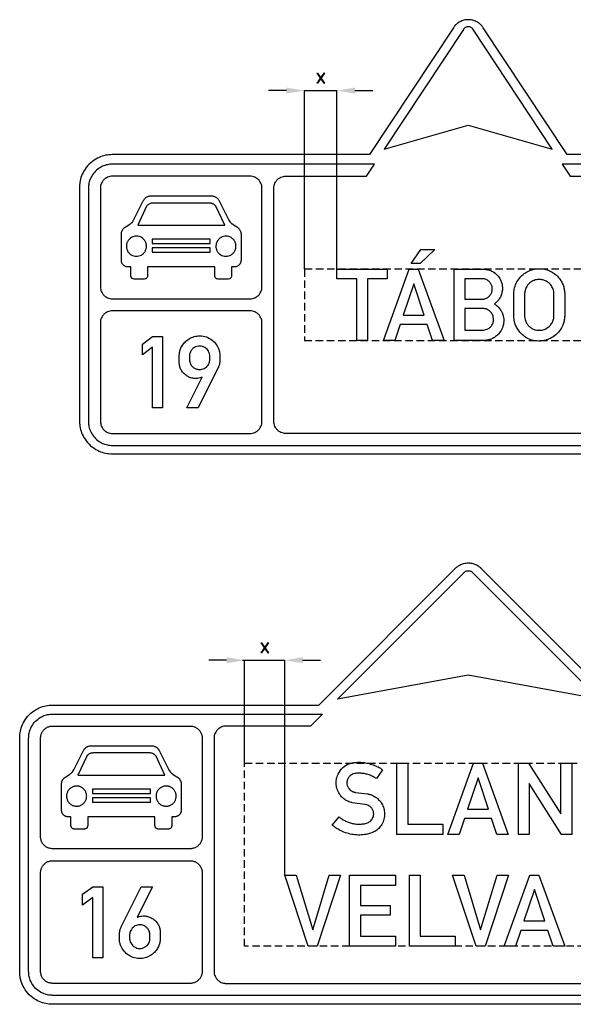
# Model space of a CAD drawing. Header units: millimetres. Extents: x -166 to 4110, y -5 to 1646.
# Tile 3 of 4: x 2455 to 3380, y 0 to 1646. Entities that reach past the tile are written whole.
import ezdxf

# ---------------------------------------------------------------- set-up
doc = ezdxf.new("R2010")
doc.units = ezdxf.units.MM
doc.header["$LTSCALE"] = 5
doc.linetypes.add('ČÁRKOVANÁX2', pattern=[1.5, 1, -0.5])
doc.layers.add('Kóty', color=2, linetype='Continuous')
doc.layers.add('Značka', color=7, linetype='Continuous')
doc.styles.get("Standard").update_dxf_attribs({"font": 'romand.shx', "height": 25})
doc.dimstyles.get("Standard").update_dxf_attribs({"dimtxt": 25, "dimasz": 30, "dimexe": 0.18, "dimexo": 0.0625, "dimgap": 12.5, "dimtad": 1, "dimdec": 0, "dimzin": 0, "dimdsep": 46, "dimtxsty": 'Standard', "dimcen": 0.09, "dimadec": 0, "dimazin": 0, "dimtfac": 1, "dimtdec": 0, "dimtofl": 0, "dimtmove": 0, "dimatfit": 3, "dimfxl": 1, "dimtolj": 1, "dimtzin": 0, "dimarcsym": 0})

# ---------------------------------------------------------------- blocks, each defined once
blk = doc.blocks.new('*D11')
at = {"layer": 'Defpoints', "color": 0, "transparency": 16777216}
for p in [(2830.8, 575), (2830.8, 403), (2897.8, 216)]:
    blk.add_point(p, dxfattribs=at)
at = {"layer": 'Kóty', "color": 0, "lineweight": -2, "transparency": 16777216}
for p, q in [((2800.8, 575), (2770.8, 575)), ((2830.8, 403.1), (2830.8, 575.2)), ((2897.8, 216.1), (2897.8, 575.2)), ((2927.8, 575), (2957.8, 575))]:
    blk.add_line(p, q, dxfattribs=at)
at = {"layer": 'Kóty', "color": 0, "transparency": 16777216}
for points in [[(2800.8, 580), (2800.8, 570), (2830.8, 575)], [(2927.8, 580), (2927.8, 570), (2897.8, 575)]]:
    blk.add_solid(points, dxfattribs=at)
at = {"layer": 'Kóty', "color": 0, "transparency": 16777216, "insert": (2864.3, 600), "char_height": 25, "attachment_point": 5}
blk.add_mtext('\\A1;x', dxfattribs=at)
blk = doc.blocks.new('*D13')
at = {"layer": 'Defpoints', "color": 0, "transparency": 16777216}
for p in [(2985.2, 1527), (2930.8, 1228.5), (2985.2, 1228.5)]:
    blk.add_point(p, dxfattribs=at)
at = {"layer": 'Kóty', "color": 0, "lineweight": -2, "transparency": 16777216}
for p, q in [((2900.8, 1527), (2870.8, 1527)), ((2930.8, 1228.6), (2930.8, 1527.1)), ((2985.2, 1228.6), (2985.2, 1527.1)), ((3015.2, 1527), (3045.2, 1527))]:
    blk.add_line(p, q, dxfattribs=at)
at = {"layer": 'Kóty', "color": 0, "transparency": 16777216}
for points in [[(2900.8, 1532), (2900.8, 1522), (2930.8, 1527)], [(3015.2, 1532), (3015.2, 1522), (2985.2, 1527)]]:
    blk.add_solid(points, dxfattribs=at)
at = {"layer": 'Kóty', "color": 0, "transparency": 16777216, "insert": (2958, 1552), "char_height": 25, "attachment_point": 5}
blk.add_mtext('\\A1;x', dxfattribs=at)

msp = doc.modelspace()

# ---------------------------------------------------------------- linework, layer by layer
at = {"layer": 'Kóty'}
for points in [[(2930.8, 1527), (2985.2, 1527)], [(2827.4, 575), (2897.8, 575)]]:
    msp.add_lwpolyline(points, dxfattribs=at)
at = {"layer": 'Značka', "color": 5}
for points in [[(3799.8, 1420), (3369.8, 1420), (3229.8, 1632), (3229, 1633.2), (3228.1, 1634.4, 0.052588), (3224, 1638.6, 0.052743), (3219, 1641.9, 0.065605), (3212.1, 1644.6, 0.065801), (3204.8, 1645.5, 0.065493), (3197.5, 1644.6, 0.063858), (3190.6, 1641.9, 0.052748), (3185.6, 1638.7, 0.0576), (3181.5, 1634.4), (3180.6, 1633.2), (3179.8, 1632), (3039.8, 1420), (2609.8, 1420), (2606.9, 1419.9), (2604, 1419.7, 0.055717), (2592.8, 1417.4, 0.056155), (2582.3, 1412.6, 0.069693), (2570.9, 1403.9, 0.068358), (2562.2, 1392.5, 0.056426), (2557.3, 1382, 0.061121), (2555.1, 1370.7, 0.012204), (2554.9, 1367.8, 0.004069), (2554.8, 1365), (2554.8, 975, 0.003577), (2554.9, 972.1, 0.010727), (2555.1, 969.2, 0.055715), (2557.4, 958, 0.056163), (2562.2, 947.5, 0.069691), (2570.8, 936, 0.068358), (2582.3, 927.3, 0.056432), (2592.8, 922.5, 0.061123), (2604, 920.3), (2606.9, 920.1), (2609.8, 920), (3104.8, 920)], [(3064.4, 1429), (3204.8, 1469), (3345.2, 1429), (3213.1, 1629.1), (3212.9, 1629.5), (3212.6, 1629.9, 0.052589), (3211.2, 1631.3, 0.05277), (3209.5, 1632.4, 0.065562), (3207.2, 1633.3, 0.065783), (3204.8, 1633.6, 0.065493), (3202.4, 1633.3, 0.063886), (3200.1, 1632.4, 0.052742), (3198.4, 1631.3, 0.057584), (3197, 1629.9), (3196.7, 1629.5), (3196.5, 1629.1), (3064.4, 1429)], [(3799.8, 954), (3204.8, 954), (2899.8, 954), (2898.8, 954), (2897.7, 954.1, -0.055726), (2893.6, 955, -0.056168), (2889.8, 956.7, -0.069705), (2885.6, 959.8, -0.068359), (2882.5, 964, -0.056422), (2880.7, 967.8, -0.061129), (2879.9, 971.9, -0.012228), (2879.8, 973), (2879.8, 974), (2879.8, 1364, -0.003529), (2879.8, 1365.1, -0.010727), (2879.9, 1366.1, -0.055729), (2880.7, 1370.2, -0.056159), (2882.5, 1374, -0.069705), (2885.6, 1378.2, -0.068336), (2889.8, 1381.3, -0.056415), (2893.6, 1383.1, -0.061087), (2897.7, 1383.9), (2898.8, 1384), (2899.8, 1384), (3034.7, 1384), (3047.9, 1404), (2609.8, 1404), (2607.7, 1403.9), (2605.6, 1403.8, 0.055727), (2597.4, 1402.1, 0.056169), (2589.8, 1398.6, 0.069694), (2581.5, 1392.3, 0.068347), (2575.2, 1384, 0.056428), (2571.6, 1376.4, 0.061122), (2570, 1368.2, 0.012207), (2569.9, 1366.1, 0.004067), (2569.8, 1364), (2569.8, 974, 0.003576), (2569.9, 971.9, 0.010723), (2570, 969.8, 0.055716), (2571.7, 961.6, 0.056165), (2575.2, 954, 0.069689), (2581.5, 945.7, 0.068355), (2589.8, 939.4, 0.056436), (2597.4, 935.9, 0.061122), (2605.6, 934.2), (2607.7, 934.1), (2609.8, 934), (3204.8, 934)], [(2609.8, 1179), (2839.8, 1179), (2840.8, 1179), (2841.9, 1179.1, 0.055755), (2846, 1180, 0.056142), (2849.8, 1181.7, 0.069682), (2854, 1184.8, 0.068361), (2857.1, 1189, 0.056409), (2858.9, 1192.8, 0.061127), (2859.7, 1196.9, 0.012188), (2859.8, 1198, 0.004087), (2859.8, 1199), (2859.8, 1364), (2859.8, 1365.1, 0.010698), (2859.7, 1366.1, 0.055715), (2858.8, 1370.2, 0.056165), (2857.1, 1374, 0.069705), (2854, 1378.2, 0.068336), (2849.8, 1381.3, 0.056415), (2846, 1383.1, 0.061087), (2841.9, 1383.9), (2840.8, 1384), (2839.8, 1384), (2609.8, 1384), (2608.8, 1384), (2607.7, 1383.9, 0.055697), (2603.6, 1383.1, 0.05617), (2599.8, 1381.3, 0.069682), (2595.6, 1378.2, 0.068359), (2592.5, 1374, 0.056437), (2590.7, 1370.2, 0.061127), (2589.9, 1366.1, 0.012203), (2589.8, 1365.1, 0.004073), (2589.8, 1364), (2589.8, 1199), (2589.8, 1198, 0.010734), (2589.9, 1196.9, 0.055715), (2590.7, 1192.8, 0.056162), (2592.5, 1189, 0.069701), (2595.6, 1184.8, 0.068337), (2599.8, 1181.7, 0.056414), (2603.6, 1179.9, 0.061115), (2607.7, 1179.1), (2608.8, 1179), (2609.8, 1179)], [(2776.1, 1351.1), (2777.3, 1350.9), (2778.5, 1350.7), (2779.4, 1350.4), (2780.4, 1350.1), (2781.5, 1349.7), (2782.5, 1349.1), (2783.5, 1348.5), (2784.4, 1347.7), (2785.2, 1347), (2786, 1346.2), (2786.7, 1345.4), (2787.3, 1344.4), (2787.7, 1343.7), (2788.1, 1343), (2804.3, 1310.6), (2806.4, 1307.4), (2806.7, 1307.1), (2807.1, 1306.7), (2807.5, 1306.3), (2807.9, 1305.9), (2808.3, 1305.5), (2808.7, 1305.2), (2809.1, 1304.9), (2809.5, 1304.6), (2809.9, 1304.3), (2810.2, 1304.1), (2810.9, 1303.6), (2811.5, 1303.2), (2817.6, 1299.3), (2818.5, 1298.7), (2819.4, 1298.1), (2820.3, 1297.3), (2821.2, 1296.5), (2821.9, 1295.6), (2822.5, 1294.7), (2823, 1293.8), (2823.5, 1292.9), (2823.9, 1292.1), (2824.2, 1291.3), (2824.4, 1290.2), (2824.7, 1289.1), (2824.7, 1288.6), (2824.8, 1288.1), (2824.8, 1243.3, -0.007011), (2824.6, 1242, -0.021104), (2824.4, 1240.7, -0.033758), (2824, 1239.2, -0.040455), (2823.4, 1237.9, -0.037466), (2822.6, 1236.7), (2821.7, 1235.7), (2820.8, 1234.9), (2819.7, 1234.1), (2818.8, 1233.5), (2817.8, 1233.1), (2816.5, 1232.7), (2815.1, 1232.4), (2814.4, 1232.3), (2813.8, 1232.3), (2809.1, 1232.3), (2809.1, 1217.5, -0.014696), (2808.9, 1216.5, -0.044451), (2808.7, 1215.5, -0.079504), (2808, 1214.1, -0.08528), (2806.9, 1213, -0.082651), (2805.3, 1212.3), (2803.6, 1211.9), (2786.5, 1211.9), (2785.1, 1212.2), (2783.8, 1212.7, -0.076946), (2782.6, 1213.6, -0.081072), (2781.7, 1214.8, -0.063457), (2781.3, 1216.2, -0.020488), (2781, 1217.5), (2781, 1232.3), (2668.6, 1232.3), (2668.6, 1217.5, -0.014132), (2668.4, 1216.5, -0.042584), (2668.2, 1215.5, -0.079359), (2667.4, 1214.1, -0.086028), (2666.3, 1213, -0.078941), (2664.8, 1212.3), (2663.1, 1211.9), (2646, 1211.9), (2644.5, 1212.2), (2643.2, 1212.8, -0.077213), (2642, 1213.7, -0.081544), (2641.2, 1214.9, -0.064421), (2640.7, 1216.2, -0.020761), (2640.5, 1217.5), (2640.5, 1232.3), (2635.8, 1232.3), (2635, 1232.4), (2634.2, 1232.5), (2632.9, 1232.7), (2631.7, 1233.1), (2630.7, 1233.5), (2629.9, 1234.1), (2628.8, 1234.9), (2627.8, 1235.8), (2626.9, 1236.9), (2626.1, 1238.1, -0.041758), (2625.5, 1239.5, -0.033861), (2625.1, 1241), (2624.9, 1242.2), (2624.8, 1243.3), (2624.8, 1288.1), (2624.9, 1288.7), (2625, 1289.3), (2625.2, 1290.4), (2625.5, 1291.4), (2625.7, 1292.2), (2626.1, 1292.9), (2626.6, 1293.9), (2627.2, 1294.8), (2627.8, 1295.8), (2628.6, 1296.6), (2629.5, 1297.5), (2630.4, 1298.2), (2631.2, 1298.8), (2632, 1299.3), (2638.1, 1303.2), (2638.7, 1303.6), (2639.4, 1304.1), (2639.7, 1304.3), (2640.1, 1304.6), (2640.5, 1304.9), (2640.9, 1305.2), (2641.3, 1305.6), (2641.7, 1306), (2642.2, 1306.4), (2642.6, 1306.8), (2642.9, 1307.1), (2643.2, 1307.4), (2645.3, 1310.6), (2661.4, 1343), (2661.8, 1343.5), (2662.1, 1344.1), (2662.7, 1345.1), (2663.4, 1346), (2664, 1346.7), (2664.7, 1347.3), (2665.6, 1348.1), (2666.6, 1348.8), (2667.7, 1349.4), (2668.8, 1350), (2670.1, 1350.4), (2671.4, 1350.7), (2672.4, 1350.9), (2673.5, 1351.1), (2776.1, 1351.1)], [(2666.8, 1266.9, 0.009637), (2666.6, 1269, 0.02922), (2666.3, 1271, 0.03849), (2665.6, 1273.1, 0.034241), (2664.6, 1275.1, 0.033144), (2663.4, 1277, 0.034302), (2662, 1278.6), (2660.4, 1280.1), (2658.6, 1281.3), (2656.6, 1282.4), (2654.5, 1283.1), (2652.4, 1283.5), (2650.2, 1283.7), (2648, 1283.6), (2645.8, 1283.2), (2643.7, 1282.5), (2641.8, 1281.6), (2639.9, 1280.4), (2638.2, 1278.9), (2636.8, 1277.3, 0.034417), (2635.5, 1275.5, 0.034402), (2634.5, 1273.5, 0.034425), (2633.8, 1271.5, 0.034411), (2633.3, 1269.3, 0.034416), (2633.2, 1267.1, 0.034403), (2633.3, 1264.9, 0.034399), (2633.7, 1262.8, 0.03441), (2634.3, 1260.7, 0.034419), (2635.3, 1258.7, 0.034431), (2636.5, 1256.8, 0.034413), (2637.9, 1255.2), (2639.6, 1253.7), (2641.4, 1252.5), (2643.3, 1251.4), (2645.4, 1250.7), (2647.6, 1250.3), (2649.8, 1250.1), (2651.9, 1250.2), (2654.1, 1250.6), (2656.2, 1251.3), (2658.2, 1252.2), (2660, 1253.4), (2661.7, 1254.9, 0.03441), (2663.2, 1256.5, 0.034563), (2664.4, 1258.3, 0.034419), (2665.4, 1260.3, 0.033697), (2666.2, 1262.3, 0.03448), (2666.6, 1264.5, 0.037302), (2666.8, 1266.7), (2666.8, 1266.8), (2666.8, 1266.9)], [(2816.4, 1266.9, 0.00963), (2816.3, 1269, 0.029234), (2815.9, 1271, 0.03851), (2815.3, 1273.1, 0.034247), (2814.3, 1275.1, 0.033144), (2813.1, 1277, 0.034303), (2811.7, 1278.6, 0.034656), (2810, 1280.1), (2808.2, 1281.3), (2806.3, 1282.4), (2804.2, 1283.1), (2802, 1283.5), (2799.8, 1283.7), (2797.6, 1283.6), (2795.5, 1283.2), (2793.4, 1282.5), (2791.4, 1281.6), (2789.6, 1280.4, 0.034496), (2787.9, 1278.9, 0.034413), (2786.4, 1277.3, 0.034417), (2785.2, 1275.5, 0.034402), (2784.2, 1273.5, 0.034425), (2783.4, 1271.5, 0.034398), (2783, 1269.3, 0.034409), (2782.8, 1267.1, 0.03441), (2782.9, 1264.9, 0.034419), (2783.3, 1262.8, 0.034417), (2784, 1260.7, 0.034407), (2785, 1258.7, 0.034431), (2786.1, 1256.8, 0.034423), (2787.6, 1255.2, 0.034433), (2789.2, 1253.7), (2791, 1252.5), (2793, 1251.4), (2795.1, 1250.7), (2797.2, 1250.3), (2799.4, 1250.1), (2801.6, 1250.2), (2803.8, 1250.6), (2805.9, 1251.3), (2807.8, 1252.2), (2809.7, 1253.4, 0.034387), (2811.4, 1254.9, 0.034415), (2812.8, 1256.5, 0.034558), (2814.1, 1258.3, 0.0344), (2815.1, 1260.3, 0.033704), (2815.8, 1262.3, 0.034487), (2816.3, 1264.5, 0.037295), (2816.4, 1266.7), (2816.4, 1266.8), (2816.4, 1266.9)], [(3181.1, 1109.5), (3181.1, 1228.5), (3230, 1228.5), (3231.2, 1228.5), (3232.4, 1228.4, -0.053513), (3239.1, 1227.2, -0.058856), (3245.5, 1224.6, -0.084092), (3253.3, 1218.7, -0.08398), (3258.7, 1210.5, -0.052887), (3260.8, 1204.8, -0.048085), (3261.8, 1198.8, -0.04769), (3261.6, 1192.6, -0.051691), (3260.3, 1186.6, -0.057804), (3257.5, 1180.4, -0.056929), (3253.4, 1175, -0.019072), (3251.8, 1173.5, -0.019191), (3250.2, 1172), (3249.3, 1171.3), (3248.4, 1170.6), (3249.6, 1169.8), (3250.8, 1168.9, -0.045549), (3255.7, 1164.3, -0.053996), (3259.7, 1158.9, -0.077428), (3263.2, 1150.3, -0.076327), (3264, 1141.1, -0.084933), (3261.9, 1130.8, -0.082724), (3256.5, 1121.7, -0.067295), (3250.5, 1115.8, -0.067557), (3243.1, 1111.8, -0.04547), (3237.9, 1110.1, -0.048772), (3232.5, 1109.5), (3231.5, 1109.5), (3230.5, 1109.5), (3181.1, 1109.5)], [(3280.9, 1188.1, -0.001488), (3280.9, 1189.1, -0.004529), (3281, 1190.1, -0.030659), (3281.7, 1195, -0.031071), (3282.9, 1199.9, -0.066305), (3287.5, 1209.7, -0.068483), (3294.5, 1218, -0.061865), (3302.3, 1223.8, -0.059925), (3311.1, 1227.5, -0.057343), (3320.3, 1229.3, -0.057578), (3329.6, 1228.9, -0.056914), (3338.6, 1226.7, -0.057496), (3346.7, 1222.5, -0.055375), (3353.7, 1216.9, -0.053448), (3359.2, 1209.9, -0.043042), (3362.5, 1203.9, -0.048847), (3364.7, 1197.5, -0.02271), (3365.3, 1193.9, -0.012961), (3365.8, 1190.4), (3365.8, 1189.8), (3365.9, 1189.2), (3365.9, 1149.3, -0.00087), (3365.8, 1148.4, -0.002834), (3365.7, 1147.5, -0.035783), (3364.4, 1140.1, -0.047848), (3361.9, 1133, -0.07879), (3355.6, 1123.1, -0.073083), (3346.5, 1115.4, -0.060116), (3337.9, 1111, -0.059853), (3328.5, 1108.8, -0.071125), (3316.8, 1108.9, -0.074193), (3305.6, 1112.3, -0.066048), (3296.8, 1117.6, -0.061682), (3289.6, 1125, -0.047086), (3285.5, 1131.4, -0.053874), (3282.7, 1138.4, -0.030224), (3281.7, 1143, -0.017675), (3281.1, 1147.8), (3281, 1148.9), (3280.9, 1150), (3280.9, 1188.1)], [(3199.2, 1212.5), (3199.2, 1178.6), (3227.7, 1178.6), (3228.9, 1178.6), (3230, 1178.6, 0.091642), (3235, 1180.1, 0.080737), (3239.4, 1183.2, 0.081317), (3242.8, 1187.4, 0.086089), (3244.6, 1192.4, 0.08746), (3244.8, 1197.9, 0.08585), (3243.1, 1203.1, 0.081934), (3240.1, 1207.4, 0.07865), (3235.8, 1210.6, 0.046701), (3233.2, 1211.8, 0.053987), (3230.4, 1212.4), (3229.8, 1212.5), (3229.2, 1212.5), (3199.2, 1212.5)], [(3299, 1188), (3299, 1149.9), (3299, 1149.2), (3299.1, 1148.5, 0.037586), (3299.7, 1144.7, 0.041671), (3301, 1141.1, 0.062888), (3303.8, 1136.2, 0.060166), (3307.7, 1132.1, 0.059402), (3312.2, 1129, 0.064316), (3317.4, 1127.1, 0.050509), (3321.7, 1126.4, 0.044566), (3326, 1126.6, 0.073899), (3333.3, 1128.5, 0.085007), (3339.7, 1132.6, 0.073615), (3343.9, 1137.5, 0.063589), (3346.6, 1143.4, 0.033196), (3347.5, 1146.3, 0.042652), (3347.8, 1149.3, 0.004296), (3347.8, 1149.7), (3347.9, 1150.1), (3347.9, 1187.9, 0.002704), (3347.9, 1188.6, 0.008322), (3347.9, 1189.3, 0.062609), (3347.2, 1193.4, 0.04831), (3345.6, 1197.4, 0.076915), (3341.2, 1203.8, 0.083789), (3335.1, 1208.4, 0.069866), (3329.4, 1210.7, 0.06666), (3323.2, 1211.4, 0.08854), (3314.7, 1209.9, 0.098132), (3307.5, 1205.6, 0.062837), (3303.8, 1201.6, 0.05139), (3301.2, 1197, 0.039512), (3299.8, 1193.2, 0.050751), (3299.1, 1189.3, 0.007172), (3299, 1188.7, 0.002383), (3299, 1188)], [(2609.8, 954), (2839.8, 954), (2840.8, 954), (2841.9, 954.1, 0.055726), (2846, 955, 0.056168), (2849.8, 956.7, 0.069701), (2854, 959.8, 0.068355), (2857.1, 964, 0.056422), (2858.9, 967.8, 0.061122), (2859.7, 971.9, 0.0122), (2859.8, 973, 0.004085), (2859.8, 974), (2859.8, 1139), (2859.8, 1140.1, 0.010705), (2859.7, 1141.1, 0.055715), (2858.8, 1145.2, 0.056165), (2857.1, 1149, 0.069705), (2854, 1153.2, 0.068336), (2849.8, 1156.3, 0.056415), (2846, 1158.1, 0.061087), (2841.9, 1158.9), (2840.8, 1159), (2839.8, 1159), (2609.8, 1159), (2608.8, 1159), (2607.7, 1158.9, 0.055697), (2603.6, 1158.1, 0.05617), (2599.8, 1156.3, 0.069682), (2595.6, 1153.2, 0.068359), (2592.5, 1149, 0.056437), (2590.7, 1145.2, 0.061127), (2589.9, 1141.1, 0.012203), (2589.8, 1140.1, 0.004073), (2589.8, 1139), (2589.8, 974), (2589.8, 973, 0.01073), (2589.9, 971.9, 0.055709), (2590.7, 967.8, 0.056162), (2592.5, 964, 0.069687), (2595.6, 959.8, 0.068365), (2599.8, 956.7, 0.056427), (2603.6, 954.9, 0.061101), (2607.7, 954.1), (2608.8, 954), (2609.8, 954)], [(3199.2, 1162.7), (3199.2, 1126.6), (3227.9, 1126.6), (3228.9, 1126.7), (3230, 1126.7, 0.058742), (3234.3, 1127.5, 0.063143), (3238.3, 1129.3, 0.084071), (3242.7, 1132.9, 0.085726), (3245.6, 1137.8, 0.082265), (3247, 1143.1, 0.08099), (3246.6, 1148.5, 0.088854), (3244.3, 1154.2, 0.084247), (3240.2, 1158.8, 0.065588), (3236.4, 1161.2, 0.080401), (3232.3, 1162.5), (3231.1, 1162.6), (3229.9, 1162.7), (3199.2, 1162.7)], [(2734.2, 997.1), (2759.7, 1047.9), (2758.3, 1047.4), (2756.8, 1047, -0.039147), (2752.2, 1046.1, -0.045951), (2747.4, 1045.9, -0.06612), (2740.9, 1047.1, -0.062033), (2734.9, 1049.9, -0.064481), (2729.4, 1054.1, -0.067509), (2725.2, 1059.6, -0.0607), (2722.7, 1065.1, -0.062865), (2721.6, 1071.1), (2721.6, 1071.7), (2721.6, 1072.4), (2721.6, 1083.9, -0.001884), (2721.6, 1084.7, -0.005679), (2721.6, 1085.6, -0.057667), (2722.7, 1092.3, -0.056056), (2725.2, 1098.6, -0.065494), (2729.8, 1105.3, -0.061122), (2736, 1110.7, -0.069337), (2744.2, 1115.1, -0.074505), (2753.4, 1117, -0.0866), (2764.3, 1116.1, -0.085325), (2774.2, 1111.5, -0.080116), (2782, 1104.6, -0.076169), (2787.2, 1095.8, -0.044506), (2788.9, 1090.6, -0.055004), (2789.6, 1085.3, -0.006189), (2789.6, 1084.6), (2789.6, 1083.9), (2789.6, 1075.9), (2789.6, 1075.3), (2789.5, 1074.6, -0.015237), (2789.1, 1071.9, -0.023881), (2788.6, 1069.3, -0.024162), (2787.8, 1066.8, -0.019809), (2786.9, 1064.5), (2786.5, 1063.7), (2786.2, 1062.9), (2753.4, 997.1), (2734.2, 997.1)], [(2772.6, 1076.9), (2772.7, 1084), (2772.6, 1084.5), (2772.5, 1085, 0.046142), (2771.5, 1089, 0.065916), (2769.7, 1092.7, 0.065627), (2767.3, 1095.5, 0.058899), (2764.3, 1097.7, 0.067201), (2760.3, 1099.5, 0.069378), (2755.9, 1100.1, 0.0722), (2751.2, 1099.5, 0.068731), (2746.9, 1097.7, 0.044863), (2744.5, 1096, 0.047778), (2742.4, 1094, 0.063458), (2740.3, 1090.7, 0.065666), (2739.1, 1087, 0.021295), (2738.8, 1085.5, 0.00714), (2738.6, 1083.9), (2738.6, 1077), (2738.7, 1076.1), (2738.8, 1075.3, 0.051264), (2739.6, 1072, 0.055525), (2741.1, 1068.9, 0.074991), (2744, 1065.3, 0.07238), (2747.9, 1062.6, 0.044156), (2750.5, 1061.6, 0.043696), (2753.2, 1061), (2754.4, 1060.8), (2755.6, 1060.8, 0.057592), (2759.5, 1061.2, 0.060835), (2763.2, 1062.6, 0.069272), (2766.9, 1064.9, 0.070575), (2769.7, 1068.2, 0.064062), (2771.6, 1071.8, 0.060751), (2772.5, 1075.7), (2772.6, 1076.3), (2772.6, 1076.9)], [(3204.8, 934), (3799.8, 934, 0.00359)], [(3104.8, 920), (3799.8, 920, 0.003568)], [(2954.8, 500), (3183.6, 728.8, -0.003549), (3184.7, 729.9, -0.010672), (3185.9, 730.9, -0.055706), (3191.1, 734.3, -0.056168), (3197, 736.6, -0.069678), (3204.8, 737.6, -0.068355), (3212.6, 736.6, -0.056421), (3218.5, 734.4, -0.06112), (3223.7, 730.9, -0.01219), (3224.9, 729.9, -0.004071), (3226, 728.8), (3454.8, 500)], [(2986, 510), (3197.7, 721.7, -0.003547), (3198.1, 722.1, -0.010563), (3198.5, 722.4, -0.055709), (3200.2, 723.6, -0.056168), (3202.2, 724.3, -0.069676), (3204.8, 724.7, -0.068358), (3207.4, 724.3, -0.056444), (3209.4, 723.6, -0.061132), (3211.1, 722.4, -0.012219), (3211.5, 722.1), (3211.9, 721.7), (3423.6, 510), (3204.8, 550), (2986, 510)], [(3899.8, 0), (2509.8, 0, -0.003577), (2506.9, 0.1, -0.010727), (2504, 0.3, -0.055715), (2492.8, 2.6, -0.056166), (2482.3, 7.4, -0.06969), (2470.9, 16, -0.068355), (2462.2, 27.5, -0.056428), (2457.3, 38, -0.061122), (2455.1, 49.3, -0.012202), (2454.9, 52.1, -0.004069), (2454.8, 55), (2454.8, 445, -0.003577), (2454.9, 447.9, -0.010726), (2455.1, 450.8, -0.055715), (2457.4, 462, -0.056165), (2462.2, 472.5, -0.069692), (2470.8, 483.9, -0.068357), (2482.3, 492.6, -0.056429), (2492.8, 497.5, -0.06112), (2504, 499.7), (2506.9, 499.9), (2509.8, 500), (2954.8, 500)], [(3899.8, 15), (2509.8, 15, -0.003576), (2507.7, 15.1, -0.010727), (2505.6, 15.2, -0.055715), (2497.4, 16.9, -0.056166), (2489.8, 20.4, -0.06969), (2481.5, 26.7, -0.068355), (2475.2, 35, -0.056428), (2471.6, 42.6, -0.061122), (2470, 50.8, -0.012202), (2469.9, 52.9, -0.004068), (2469.8, 55), (2469.8, 445, -0.003577), (2469.9, 447.1, -0.010727), (2470, 449.2, -0.055715), (2471.7, 457.4, -0.056166), (2475.2, 465, -0.069691), (2481.5, 473.3, -0.068357), (2489.8, 479.6, -0.056428), (2497.4, 483.2, -0.061119), (2505.6, 484.8), (2507.7, 484.9), (2509.8, 485), (2961, 485)], [(2961, 485), (2941, 465), (2799.8, 465), (2798.8, 465), (2797.7, 464.9, 0.055712), (2793.6, 464.1, 0.056165), (2789.8, 462.3, 0.069698), (2785.6, 459.2, 0.068362), (2782.5, 455, 0.056432), (2780.7, 451.2, 0.061123), (2779.9, 447.1, 0.012227), (2779.8, 446.1, 0.004057), (2779.8, 445), (2779.8, 55), (2779.8, 54), (2779.9, 52.9, 0.055712), (2780.7, 48.8, 0.056162), (2782.5, 45, 0.069684), (2785.6, 40.8, 0.068359), (2789.8, 37.7, 0.056432), (2793.6, 35.9, 0.061123), (2797.7, 35.1, 0.012198), (2798.8, 35, 0.004072), (2799.8, 35), (3899.8, 35, 0.003573)], [(2509.8, 260), (2509.7, 260), (2509.6, 260, -0.032179), (2507.1, 260.2, -0.035442), (2504.5, 260.7, -0.036259), (2502.1, 261.5, -0.034423), (2499.8, 262.7, -0.033711), (2497.6, 264.1, -0.034088), (2495.7, 265.9, -0.034218), (2493.9, 267.8, -0.034237), (2492.5, 270, -0.034041), (2491.3, 272.3, -0.033417), (2490.5, 274.7, -0.034129), (2490, 277.3, -0.036747), (2489.8, 279.8), (2489.8, 279.9), (2489.8, 280), (2489.8, 445), (2489.8, 445.1), (2489.8, 445.2, -0.032182), (2490, 447.7, -0.035444), (2490.5, 450.3, -0.036265), (2491.3, 452.7, -0.034425), (2492.5, 455, -0.033719), (2493.9, 457.2, -0.03408), (2495.7, 459.1, -0.034204), (2497.6, 460.9, -0.034233), (2499.8, 462.3, -0.034048), (2502.1, 463.5, -0.033416), (2504.5, 464.3, -0.034129), (2507.1, 464.8, -0.036753), (2509.6, 465), (2509.7, 465), (2509.8, 465), (2739.8, 465), (2739.9, 465), (2740, 465, -0.032168), (2742.5, 464.8, -0.035443), (2745.1, 464.3, -0.03627), (2747.5, 463.5, -0.034409), (2749.8, 462.3, -0.033719), (2752, 460.9, -0.034073), (2753.9, 459.1, -0.034207), (2755.7, 457.2, -0.034219), (2757.1, 455, -0.034045), (2758.3, 452.7, -0.033413), (2759.1, 450.3, -0.034128), (2759.6, 447.7, -0.036753), (2759.8, 445.2), (2759.8, 445.1), (2759.8, 445), (2759.8, 280), (2759.8, 279.9), (2759.8, 279.8, -0.032167), (2759.6, 277.3, -0.035443), (2759.1, 274.7, -0.036274), (2758.3, 272.3, -0.034414), (2757.1, 270, -0.033725), (2755.7, 267.8, -0.034081), (2753.9, 265.9, -0.034198), (2752, 264.1, -0.034229), (2749.8, 262.7, -0.034034), (2747.5, 261.6, -0.033402), (2745.1, 260.7, -0.034128), (2742.5, 260.2, -0.036741), (2740, 260), (2739.9, 260), (2739.8, 260), (2509.8, 260)], [(2676.1, 432.1), (2677.3, 431.9), (2678.5, 431.7), (2679.4, 431.4), (2680.4, 431.1, -0.025116), (2681.5, 430.7, -0.021054), (2682.5, 430.1, -0.020117), (2683.5, 429.5, -0.020297), (2684.4, 428.7, -0.019763), (2685.2, 428, -0.02304), (2686, 427.2, -0.023336), (2686.7, 426.4, -0.0192), (2687.3, 425.4), (2687.7, 424.7), (2688.1, 424), (2704.3, 391.6), (2706.4, 388.4), (2706.7, 388.1), (2707.1, 387.7), (2707.5, 387.3), (2707.9, 386.9), (2708.3, 386.5), (2708.7, 386.2), (2709.1, 385.9), (2709.5, 385.6), (2709.9, 385.3), (2710.2, 385.1), (2710.9, 384.6), (2711.5, 384.2), (2717.6, 380.3), (2718.5, 379.7, -0.012747), (2719.4, 379.1, -0.021016), (2720.3, 378.3, -0.025367), (2721.2, 377.5, -0.02355), (2721.9, 376.6, -0.020245), (2722.5, 375.7, -0.017581), (2723, 374.8, -0.017464), (2723.5, 373.9, -0.016457), (2723.9, 373.1, -0.019938), (2724.2, 372.3, -0.023335), (2724.4, 371.2, -0.015375), (2724.7, 370.1), (2724.7, 369.6), (2724.8, 369.1), (2724.8, 324.3, -0.00699), (2724.6, 323, -0.02106), (2724.4, 321.7, -0.033794), (2724, 320.2, -0.040492), (2723.4, 318.9, -0.037342), (2722.6, 317.7, -0.031866), (2721.7, 316.7, -0.027662), (2720.8, 315.9, -0.027536), (2719.7, 315.1, -0.025952), (2718.8, 314.5, -0.031433), (2717.8, 314.1, -0.037191), (2716.5, 313.7, -0.024636), (2715.1, 313.4), (2714.4, 313.3), (2713.8, 313.3), (2709.1, 313.3), (2709.1, 298.5, -0.0147), (2708.9, 297.5, -0.044454), (2708.7, 296.5, -0.07947), (2708, 295.1, -0.085281), (2706.9, 294, -0.082602), (2705.3, 293.3, -0.025881), (2703.6, 292.9), (2686.5, 292.9, -0.019329), (2685.1, 293.2, -0.059544), (2683.8, 293.7, -0.076958), (2682.6, 294.6, -0.081082), (2681.7, 295.8, -0.06348), (2681.3, 297.2, -0.020491), (2681, 298.5), (2681, 313.3), (2568.6, 313.3), (2568.6, 298.5, -0.014129), (2568.4, 297.5, -0.042574), (2568.2, 296.5, -0.079392), (2567.4, 295.1, -0.085966), (2566.3, 294, -0.078912), (2564.8, 293.3, -0.024877), (2563.1, 292.9), (2546, 292.9, -0.020552), (2544.5, 293.2, -0.063628), (2543.2, 293.8, -0.077214), (2542, 294.7, -0.081578), (2541.2, 295.9, -0.064432), (2540.7, 297.2, -0.020768), (2540.5, 298.5), (2540.5, 313.3), (2535.8, 313.3), (2535, 313.4), (2534.2, 313.5, -0.024107), (2532.9, 313.7, -0.036621), (2531.7, 314.1, -0.030899), (2530.7, 314.5, -0.02443), (2529.9, 315.1, -0.028168), (2528.8, 315.9, -0.029224), (2527.8, 316.8, -0.033981), (2526.9, 317.9, -0.03994), (2526.1, 319.1, -0.041739), (2525.5, 320.5, -0.033851), (2525.1, 322, -0.017785), (2524.9, 323.2, -0.005936), (2524.8, 324.3), (2524.8, 369.1), (2524.9, 369.7, -0.004965), (2525, 370.3, -0.015075), (2525.2, 371.4, -0.023061), (2525.5, 372.4, -0.019604), (2525.7, 373.2, -0.015362), (2526.1, 373.9, -0.017834), (2526.6, 374.9, -0.018588), (2527.2, 375.8, -0.021644), (2527.8, 376.8, -0.025123), (2528.6, 377.6, -0.026062), (2529.5, 378.5, -0.021012), (2530.4, 379.2), (2531.2, 379.8), (2532, 380.3), (2538.1, 384.2), (2538.7, 384.6), (2539.4, 385.1), (2539.7, 385.3), (2540.1, 385.6), (2540.5, 385.9), (2540.9, 386.2), (2541.3, 386.6), (2541.7, 387), (2542.2, 387.4), (2542.6, 387.8), (2542.9, 388.1), (2543.2, 388.4), (2545.3, 391.6), (2561.4, 424), (2561.8, 424.5), (2562.1, 425.1, -0.016377), (2562.7, 426.1, -0.024979), (2563.4, 427), (2564, 427.7), (2564.7, 428.3), (2565.6, 429.1), (2566.6, 429.8, -0.023457), (2567.7, 430.4, -0.027206), (2568.8, 431, -0.028225), (2570.1, 431.4), (2571.4, 431.7), (2572.4, 431.9), (2573.5, 432.1), (2676.1, 432.1)], [(2697.5, 383), (2682.7, 414.8), (2682.2, 415.3), (2681.8, 415.8, 0.01774), (2681, 416.7, 0.027625), (2680.1, 417.4, 0.024459), (2679.3, 418), (2678.4, 418.4), (2677.5, 418.9), (2676.6, 419.3), (2675.7, 419.5), (2674.8, 419.7), (2673.9, 419.9), (2673, 420), (2672.3, 420), (2671.5, 420), (2578.1, 420), (2577.2, 420), (2576.4, 419.9), (2575.5, 419.9), (2574.6, 419.7), (2573.7, 419.5), (2572.9, 419.2), (2572, 418.9), (2571.2, 418.4), (2570.3, 417.9), (2569.5, 417.3, 0.028218), (2568.5, 416.5, 0.017887), (2567.7, 415.6), (2567.3, 415.2), (2566.9, 414.8), (2552.1, 383), (2697.5, 383)], [(2989.1, 313.2), (2990.2, 312.2), (2991.4, 311.3, 0.039105), (2996.8, 307.7, 0.032087), (3002.8, 304.9, 0.03264), (3009.2, 302.7, 0.039895), (3015.7, 301.5, 0.024482), (3020.2, 301.2, 0.014327), (3024.7, 301.2, 0.035312), (3031.4, 301.8, 0.084147), (3037.7, 303.9, 0.055208), (3040.6, 305.7, 0.056037), (3043.1, 308.2, 0.057309), (3044.9, 311.1, 0.056926), (3046.1, 314.4, 0.062813), (3046.6, 318.2, 0.064403), (3046.1, 322, 0.085858), (3044, 326.8, 0.089188), (3040.5, 330.6, 0.071834), (3036.8, 332.8, 0.059287), (3032.6, 334), (3032.1, 334.1), (3031.6, 334.1), (3010.8, 336.8), (3010, 337), (3009.2, 337.3, -0.017771), (3005.2, 338.6, -0.0323), (3001.3, 340.4, -0.062183), (2995.5, 344.4, -0.055267), (2990.7, 349.7, -0.068831), (2986.1, 357.7, -0.072895), (2983.9, 366.7, -0.074661), (2984.2, 375.9, -0.072257), (2987.1, 384.7, -0.094612), (2994.7, 395.2, -0.103594), (3005.4, 401.8, -0.055207), (3012.2, 403.8, -0.035101), (3019.3, 404.4, -0.02941), (3027.3, 404.3, -0.030639), (3035.1, 403.2, -0.032936), (3043.6, 400.9, -0.029914), (3051.8, 397.6, -0.019579), (3055.9, 395.6, -0.028926), (3059.9, 393.1), (3060.6, 392.6), (3061.4, 392), (3051.2, 377.4), (3049.8, 378.2), (3048.5, 379, 0.031826), (3042.2, 382.1, 0.035484), (3035.6, 384.4, 0.037916), (3028.8, 385.8, 0.035609), (3021.8, 386.2, 0.056954), (3014.3, 385.5, 0.118696), (3007.8, 382.4, 0.089567), (3004.5, 378.8, 0.077131), (3002.4, 374.3, 0.050942), (3001.9, 371.2, 0.055001), (3001.9, 368.1, 0.076579), (3003.2, 363.7, 0.070205), (3005.6, 359.9, 0.053212), (3008, 357.5, 0.057415), (3010.8, 355.7, 0.030585), (3012.3, 355.1, 0.032961), (3013.9, 354.6, 0.019602), (3015.1, 354.4, 0.006528), (3016.3, 354.2), (3036, 351.6), (3036.6, 351.5), (3037.3, 351.4, -0.057681), (3042.8, 349.9, -0.045357), (3048, 347.3, -0.0621), (3054.9, 342, -0.068451), (3060.1, 335.1, -0.067354), (3063.4, 327.4, -0.064539), (3064.7, 319.1, -0.07353), (3063.7, 309.5, -0.075689), (3060, 300.6, -0.065686), (3055, 294, -0.066684), (3048.5, 289, -0.056082), (3041.5, 285.8, -0.038293), (3034, 284, -0.042201), (3023.3, 282.9, -0.042474), (3012.5, 283.6, -0.040684), (3002, 286, -0.036908), (2992, 289.9, -0.028958), (2985.5, 293.4, -0.038935), (2979.5, 297.7), (2978.4, 298.6), (2977.4, 299.5), (2989.1, 313.2)], [(2566.8, 347.9, 0.009638), (2566.6, 350, 0.029238), (2566.3, 352, 0.038484), (2565.6, 354.1, 0.034244), (2564.6, 356.1, 0.033142), (2563.4, 358, 0.034355), (2562, 359.6, 0.03467), (2560.4, 361.1, 0.034404), (2558.6, 362.3, 0.034357), (2556.6, 363.4, 0.034427), (2554.5, 364.1, 0.034437), (2552.4, 364.5, 0.034416), (2550.2, 364.7, 0.034414), (2548, 364.6, 0.034405), (2545.8, 364.2, 0.034411), (2543.7, 363.5, 0.034423), (2541.8, 362.6, 0.03442), (2539.9, 361.4, 0.03441), (2538.2, 359.9, 0.034426), (2536.8, 358.3, 0.034422), (2535.5, 356.5, 0.034423), (2534.5, 354.5, 0.034411), (2533.8, 352.5, 0.034411), (2533.3, 350.3, 0.034414), (2533.2, 348.1, 0.034418), (2533.3, 345.9, 0.034415), (2533.7, 343.8, 0.034419), (2534.3, 341.7, 0.034421), (2535.3, 339.7, 0.03441), (2536.5, 337.8, 0.034402), (2537.9, 336.2, 0.034419), (2539.6, 334.7, 0.034407), (2541.4, 333.4, 0.034417), (2543.3, 332.4, 0.034411), (2545.4, 331.7, 0.034401), (2547.6, 331.3, 0.034403), (2549.8, 331.1, 0.034414), (2551.9, 331.2, 0.034431), (2554.1, 331.6, 0.034413), (2556.2, 332.3, 0.034419), (2558.2, 333.2, 0.034409), (2560, 334.4, 0.034402), (2561.7, 335.9, 0.034411), (2563.2, 337.5, 0.034578), (2564.4, 339.3, 0.034417), (2565.4, 341.3, 0.033695), (2566.2, 343.3, 0.034467), (2566.6, 345.5, 0.037296), (2566.8, 347.7), (2566.8, 347.8), (2566.8, 347.9)], [(2716.4, 347.9, 0.009635), (2716.3, 350, 0.029242), (2715.9, 352, 0.038497), (2715.3, 354.1, 0.034253), (2714.3, 356.1, 0.033145), (2713.1, 358, 0.034348), (2711.7, 359.6, 0.034656), (2710, 361.1, 0.034392), (2708.2, 362.3, 0.034359), (2706.3, 363.4, 0.03443), (2704.2, 364.1, 0.034437), (2702, 364.5, 0.034417), (2699.8, 364.7, 0.034414), (2697.6, 364.6, 0.034404), (2695.5, 364.2, 0.034411), (2693.4, 363.5, 0.034421), (2691.4, 362.6, 0.034417), (2689.6, 361.4, 0.034408), (2687.9, 359.9, 0.034423), (2686.4, 358.3, 0.034424), (2685.2, 356.5, 0.034419), (2684.2, 354.5, 0.034408), (2683.4, 352.5, 0.034415), (2683, 350.3, 0.034417), (2682.8, 348.1, 0.034414), (2682.9, 345.9, 0.034411), (2683.3, 343.8, 0.034419), (2684, 341.7, 0.034424), (2685, 339.7, 0.034404), (2686.1, 337.8, 0.0344), (2687.6, 336.2, 0.034424), (2689.2, 334.7, 0.034409), (2691, 333.4, 0.034413), (2693, 332.4, 0.034411), (2695.1, 331.7, 0.034399), (2697.2, 331.3, 0.034403), (2699.4, 331.1, 0.034415), (2701.6, 331.2, 0.034431), (2703.8, 331.6, 0.034411), (2705.9, 332.3, 0.034419), (2707.8, 333.2, 0.034407), (2709.7, 334.4, 0.034398), (2711.4, 335.9, 0.034415), (2712.8, 337.5, 0.034572), (2714.1, 339.3, 0.034413), (2715.1, 341.3, 0.033708), (2715.8, 343.3, 0.034474), (2716.3, 345.5, 0.037293), (2716.4, 347.7), (2716.4, 347.8), (2716.4, 347.9)], [(2509.8, 35), (2509.7, 35), (2509.6, 35, -0.032179), (2507.1, 35.2, -0.035445), (2504.5, 35.7, -0.036268), (2502.1, 36.5, -0.034421), (2499.8, 37.7, -0.033722), (2497.6, 39.1, -0.034084), (2495.7, 40.9, -0.034209), (2493.9, 42.8, -0.034227), (2492.5, 45, -0.034044), (2491.3, 47.3, -0.033412), (2490.5, 49.7, -0.034128), (2490, 52.3, -0.036747), (2489.8, 54.8), (2489.8, 54.9), (2489.8, 55), (2489.8, 220), (2489.8, 220.1), (2489.8, 220.2, -0.032182), (2490, 222.7, -0.035443), (2490.5, 225.3, -0.036265), (2491.3, 227.7, -0.034419), (2492.5, 230, -0.033722), (2493.9, 232.2, -0.034088), (2495.7, 234.1, -0.034212), (2497.6, 235.9, -0.034228), (2499.8, 237.3, -0.034048), (2502.1, 238.5, -0.033411), (2504.5, 239.3, -0.034129), (2507.1, 239.8, -0.036747), (2509.6, 240), (2509.7, 240), (2509.8, 240), (2739.8, 240), (2739.9, 240), (2740, 240, -0.032185), (2742.5, 239.8, -0.035443), (2745.1, 239.3, -0.036265), (2747.5, 238.5, -0.034419), (2749.8, 237.3, -0.033719), (2752, 235.9, -0.034077), (2753.9, 234.1, -0.034215), (2755.7, 232.2, -0.034223), (2757.1, 230, -0.034047), (2758.3, 227.7, -0.033416), (2759.1, 225.3, -0.034129), (2759.6, 222.7, -0.036753), (2759.8, 220.2), (2759.8, 220.1), (2759.8, 220), (2759.8, 55), (2759.8, 54.9), (2759.8, 54.8, -0.032168), (2759.6, 52.3, -0.035442), (2759.1, 49.7, -0.036271), (2758.3, 47.3, -0.034414), (2757.1, 45, -0.033722), (2755.7, 42.8, -0.034078), (2753.9, 40.9, -0.034202), (2752, 39.1, -0.034225), (2749.8, 37.7, -0.034042), (2747.5, 36.6, -0.033411), (2745.1, 35.7, -0.034125), (2742.5, 35.2, -0.036744), (2740, 35), (2739.9, 35), (2739.8, 35), (2509.8, 35)], [(2677, 196.5), (2651.4, 145.6, -0.002999), (2652.9, 146.1, -0.008968), (2654.4, 146.5, -0.039138), (2659, 147.5, -0.045941), (2663.8, 147.6, -0.06613), (2670.3, 146.4, -0.062058), (2676.3, 143.6, -0.064471), (2681.8, 139.4, -0.067453), (2686, 134, -0.060648), (2688.5, 128.4, -0.062969), (2689.6, 122.5), (2689.6, 121.8), (2689.6, 121.2), (2689.6, 109.6), (2689.6, 108.8), (2689.6, 108, -0.057601), (2688.5, 101.3, -0.056116), (2686, 95, -0.065553), (2681.4, 88.2, -0.061128), (2675.2, 82.8, -0.069334), (2667, 78.4, -0.074504), (2657.8, 76.5, -0.086606), (2646.9, 77.5, -0.085331), (2637, 82, -0.08012), (2629.2, 88.9, -0.076175), (2624, 97.8, -0.044507), (2622.3, 102.9, -0.055002), (2621.6, 108.2), (2621.6, 108.9), (2621.6, 109.7), (2621.6, 117.6), (2621.6, 118.3), (2621.7, 118.9, -0.015251), (2622.1, 121.6, -0.02388), (2622.6, 124.3, -0.024149), (2623.4, 126.7, -0.019811), (2624.3, 129.1), (2624.7, 129.9), (2625, 130.7), (2657.8, 196.5), (2677, 196.5)], [(2638.6, 116.7), (2638.6, 109.6), (2638.6, 109), (2638.7, 108.5, 0.046132), (2639.7, 104.5, 0.065931), (2641.5, 100.9, 0.065631), (2643.9, 98, 0.058914), (2646.9, 95.8, 0.067221), (2650.9, 94, 0.069357), (2655.3, 93.4, 0.07219), (2660, 94, 0.068718), (2664.3, 95.9, 0.044871), (2666.7, 97.5, 0.047763), (2668.8, 99.6, 0.063442), (2670.9, 102.8, 0.065653), (2672.1, 106.5, 0.021296), (2672.4, 108.1), (2672.6, 109.6), (2672.6, 116.6), (2672.5, 117.4), (2672.4, 118.2, 0.051267), (2671.6, 121.6, 0.055526), (2670.1, 124.7, 0.074997), (2667.2, 128.3, 0.072365), (2663.3, 130.9, 0.044084), (2660.7, 132, 0.043724), (2658, 132.6, 0.018564), (2656.8, 132.7, 0.017925), (2655.6, 132.8, 0.057595), (2651.7, 132.3, 0.060856), (2648, 131, 0.069268), (2644.3, 128.6, 0.070573), (2641.5, 125.3, 0.064059), (2639.6, 121.7, 0.060752), (2638.7, 117.8), (2638.6, 117.2), (2638.6, 116.7)]]:
    msp.add_lwpolyline(points, format="xyb", dxfattribs=at)
for points in [[(3799.8, 1404), (3361.7, 1404), (3374.9, 1384), (3799.8, 1384)], [(2797.5, 1302), (2782.7, 1333.8), (2782.2, 1334.3), (2781.8, 1334.8), (2781, 1335.7), (2780.1, 1336.4), (2779.3, 1337), (2778.4, 1337.4), (2777.5, 1337.9), (2776.6, 1338.3), (2775.7, 1338.5), (2774.8, 1338.7), (2773.9, 1338.9), (2773, 1339), (2772.3, 1339), (2771.5, 1339), (2678.1, 1339), (2677.2, 1339), (2676.4, 1338.9), (2675.5, 1338.9), (2674.6, 1338.7), (2673.7, 1338.5), (2672.9, 1338.2), (2672, 1337.9), (2671.2, 1337.4), (2670.3, 1336.9), (2669.5, 1336.3), (2668.5, 1335.5), (2667.7, 1334.6), (2667.3, 1334.2), (2666.9, 1333.8), (2652.1, 1302), (2797.5, 1302)], [(2773.3, 1271.3), (2773.3, 1278.8), (2676.3, 1278.8), (2676.3, 1271.3), (2773.3, 1271.3)], [(2773.3, 1256.9), (2773.3, 1264), (2676.3, 1264), (2676.3, 1256.9), (2773.3, 1256.9)], [(3125.2, 1261.4), (3148.6, 1261.4), (3124.1, 1238), (3109.2, 1238), (3125.2, 1261.4)], [(3018.3, 1109.5), (3018.3, 1212.5), (2985.2, 1212.5), (2985.2, 1228.5), (3069.4, 1228.5), (3069.4, 1212.5), (3036.3, 1212.5), (3036.3, 1109.5), (3018.3, 1109.5)], [(3062.9, 1109.5), (3106.1, 1228.5), (3121.1, 1228.5), (3164.2, 1109.5), (3145.1, 1109.5), (3136.2, 1136.1), (3090.7, 1136.1), (3082, 1109.5), (3062.9, 1109.5)], [(3131, 1151.9), (3113.6, 1204.2), (3096.1, 1151.9), (3131, 1151.9)], [(2676.9, 997.1), (2676.9, 1098), (2660, 1085.3), (2660, 1103.4), (2677, 1116.1), (2693.8, 1116.1), (2693.8, 997.1), (2676.9, 997.1)], [(3085.5, 284), (3085.5, 403), (3103.6, 403), (3103.6, 301.1), (3162, 301.1), (3162, 284), (3085.5, 284)], [(3170.4, 284), (3213.5, 403), (3228.5, 403), (3271.7, 284), (3252.6, 284), (3243.7, 310.6), (3198.2, 310.6), (3189.4, 284), (3170.4, 284)], [(3288.6, 284), (3288.6, 403), (3305.6, 403), (3359.7, 318.1), (3359.7, 403), (3377.9, 403), (3377.8, 284), (3360.7, 284), (3306.6, 368.8), (3306.6, 284), (3288.6, 284)], [(3238.5, 326.4), (3221, 378.7), (3203.6, 326.4), (3238.5, 326.4)], [(2673.3, 352.3), (2673.3, 359.8), (2576.3, 359.8), (2576.3, 352.3), (2673.3, 352.3)], [(2673.3, 337.9), (2673.3, 345), (2576.3, 345), (2576.3, 337.9), (2673.3, 337.9)], [(2937.1, 97), (2897.8, 216), (2917.1, 216), (2944.6, 124.6), (2972.3, 216), (2991.4, 216), (2952.1, 97), (2937.1, 97)], [(3006.3, 97), (3006.3, 216), (3083.1, 216), (3083.1, 198.8), (3024.4, 198.8), (3024.4, 164.9), (3074.4, 164.9), (3074.4, 149), (3024.4, 149), (3024.4, 113.9), (3082.9, 113.9), (3082.9, 97), (3006.3, 97)], [(3106.4, 97), (3106.4, 216), (3124.5, 216), (3124.5, 114.1), (3182.8, 114.1), (3182.8, 97), (3106.4, 97)], [(3217.8, 97), (3178.4, 216), (3197.7, 216), (3225.2, 124.6), (3252.9, 216), (3272, 216), (3232.7, 97), (3217.8, 97)], [(3264.6, 97), (3307.7, 216), (3322.7, 216), (3365.9, 97), (3346.8, 97), (3337.9, 123.6), (3292.4, 123.6), (3283.6, 97), (3264.6, 97)], [(2576.9, 77.5), (2576.9, 178.4), (2560, 165.7), (2560, 183.8), (2577, 196.5), (2593.8, 196.5), (2593.8, 77.5), (2576.9, 77.5)], [(3332.7, 139.4), (3315.2, 191.7), (3297.8, 139.4), (3332.7, 139.4)]]:
    msp.add_lwpolyline(points, dxfattribs=at)
at = {"layer": 'Značka', "color": 6, "linetype": 'ČÁRKOVANÁX2', "ltscale": 2.5}
for points in [[(2930.8, 1109.5), (3768.8, 1109.5), (3768.8, 1228.5), (2930.8, 1228.5), (2930.8, 1109.5)], [(2830.8, 97), (2830.8, 403), (3868.8, 403), (3868.8, 97), (2830.8, 97)]]:
    msp.add_lwpolyline(points, dxfattribs=at)

# ---------------------------------------------------------------- dimensions: what is measured, and where the dimension line sits
at = {"layer": 'Kóty'}
for base, p1, p2, picture, middle in [((2985.2, 1527), (2930.8, 1228.5), (2985.2, 1228.5), '*D13', (2958, 1552)), ((2830.8, 575), (2897.8, 216), (2830.8, 403), '*D11', (2864.3, 600))]:
    dim = msp.add_linear_dim(base=base, p1=p1, p2=p2, text='x', dimstyle='Standard', dxfattribs=at)
    dim.commit()
    dim.dimension.update_dxf_attribs({"geometry": picture, "text_midpoint": middle})

doc.saveas('drawing.dxf')
